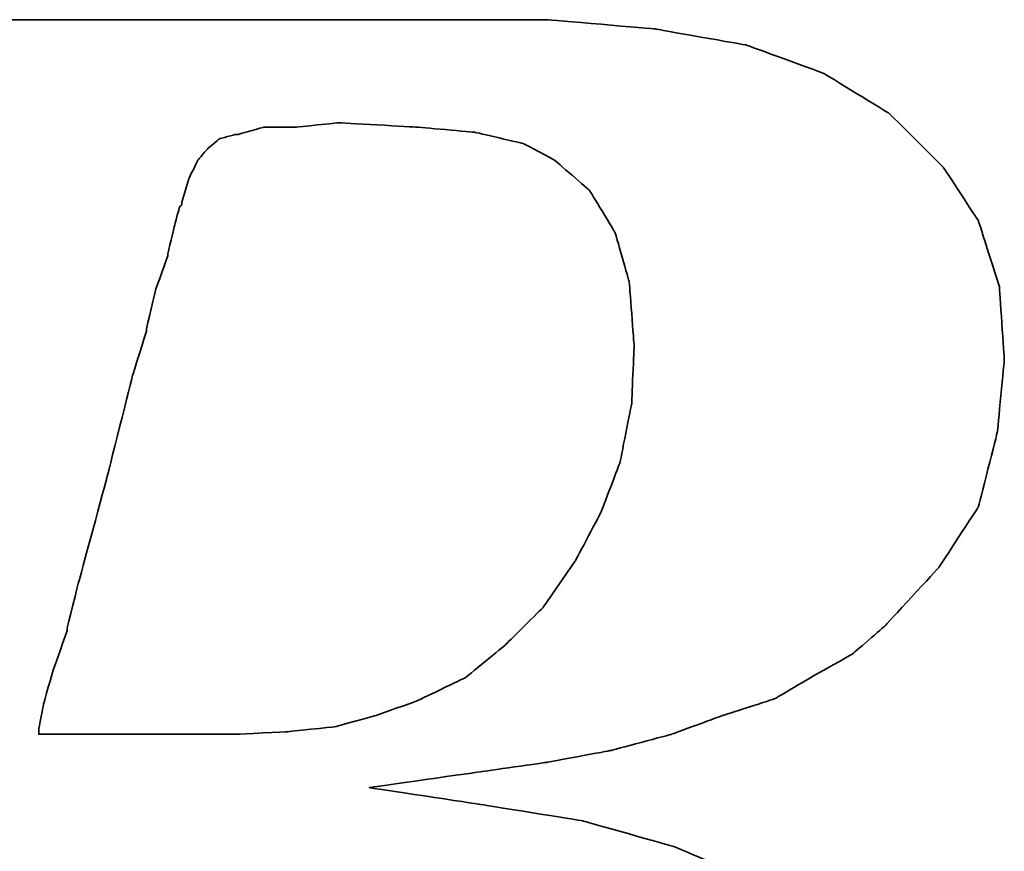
# Model space of a CAD drawing. Header units: millimetres. Extents: x 8 to 901, y 244 to 577.
# Tile 31 of 52: x 665.24 to 668.91, y 346.36 to 349.47. Entities that reach past the tile are written whole.
import ezdxf

# ---------------------------------------------------------------- set-up
doc = ezdxf.new("R2010")
doc.units = ezdxf.units.MM
doc.layers.add('DIM', color=4, linetype='CONTINUOUS')
doc.layers.add('layer 1', color=7, linetype='CONTINUOUS')

# ---------------------------------------------------------------- blocks, each defined once
blk = doc.blocks.new('TBI MOTION logo(完整正式版)')
at = {"layer": 'layer 1', "color": 22, "lineweight": 35}
for points, knots in [([(-64.65375, -6.86375), (-64.65375, -6.86375), (-64.84375, -7.29625), (-64.84375, -7.29625), (-64.84375, -7.29625), (-64.84375, -7.29625), (-64.86875, -7.34375), (-64.86875, -7.34375), (-64.86875, -7.34375), (-64.86875, -7.34375), (-64.86875, -7.36875), (-64.86875, -7.36875), (-64.86875, -7.36875), (-64.86875, -7.36875), (-65.15375, -7.65375), (-65.15375, -7.65375), (-65.15375, -7.65375), (-65.15375, -7.65375), (-65.17875, -7.65375), (-65.17875, -7.65375), (-65.17875, -7.65375), (-65.17875, -7.65375), (-65.20375, -7.67875), (-65.20375, -7.67875), (-65.20375, -7.67875), (-65.20375, -7.67875), (-65.58875, -7.87125), (-65.58875, -7.87125), (-65.58875, -7.87125), (-65.58875, -7.87125), (-65.63375, -7.87125), (-65.63375, -7.87125), (-65.63375, -7.87125), (-65.63375, -7.87125), (-65.65875, -7.89375), (-65.65875, -7.89375), (-65.65875, -7.89375), (-65.65875, -7.89375), (-66.09375, -7.94375), (-66.09375, -7.94375), (-66.09375, -7.94375), (-66.09375, -7.94375), (-66.11375, -7.94375), (-66.11375, -7.94375), (-66.11375, -7.94375), (-66.11375, -7.94375), (-66.16375, -7.94375), (-66.16375, -7.94375), (-66.16375, -7.94375), (-66.16375, -7.94375), (-66.30875, -7.94375), (-66.30875, -7.94375), (-66.30875, -7.94375), (-66.30875, -7.94375), (-66.69375, -7.94375), (-66.69375, -7.94375), (-66.69375, -7.94375), (-66.69375, -7.94375), (-67.07375, -7.94375), (-67.07375, -7.94375), (-67.07375, -7.94375), (-67.07375, -7.94375), (-67.12375, -7.94375), (-67.12375, -7.94375), (-67.12375, -7.94375), (-67.12375, -7.94375), (-67.12375, -7.96625), (-67.12375, -7.96625), (-67.12375, -7.96625), (-67.12375, -7.96625), (-67.14875, -7.99125), (-67.14875, -7.99125), (-67.14875, -7.99125), (-67.14875, -7.99125), (-67.24375, -8.34875), (-67.24375, -8.34875), (-67.24375, -8.34875), (-67.24375, -8.34875), (-67.31375, -8.68625), (-67.31375, -8.68625), (-67.31375, -8.68625), (-67.31375, -8.68625), (-67.26875, -8.68625), (-67.26875, -8.68625), (-67.26875, -8.68625), (-67.26875, -8.68625), (-67.07375, -8.68625), (-67.07375, -8.68625), (-67.07375, -8.68625), (-67.07375, -8.68625), (-66.54875, -8.68625), (-66.54875, -8.68625), (-66.54875, -8.68625), (-66.54875, -8.68625), (-65.82625, -8.68625), (-65.82625, -8.68625), (-65.82625, -8.68625), (-65.82625, -8.68625), (-65.01375, -8.68625), (-65.01375, -8.68625), (-65.01375, -8.68625), (-65.01375, -8.68625), (-64.05375, -8.68625), (-64.05375, -8.68625), (-64.05375, -8.68625), (-64.05375, -8.68625), (-62.08375, -8.68625), (-62.08375, -8.68625), (-62.08375, -8.68625), (-62.08375, -8.68625), (-60.06875, -8.68625), (-60.06875, -8.68625), (-60.06875, -8.68625), (-60.06875, -8.68625), (-59.10875, -8.68625), (-59.10875, -8.68625), (-59.10875, -8.68625), (-59.10875, -8.68625), (-58.29375, -8.68625), (-58.29375, -8.68625), (-58.29375, -8.68625), (-58.29375, -8.68625), (-57.57375, -8.68625), (-57.57375, -8.68625), (-57.57375, -8.68625), (-57.57375, -8.68625), (-57.04875, -8.68625), (-57.04875, -8.68625), (-57.04875, -8.68625), (-57.04875, -8.68625), (-56.85375, -8.68625), (-56.85375, -8.68625), (-56.85375, -8.68625), (-56.85375, -8.68625), (-56.70875, -8.68625), (-56.70875, -8.68625), (-56.70875, -8.68625), (-56.70875, -8.68625), (-56.61375, -8.68625), (-56.61375, -8.68625), (-56.61375, -8.68625), (-56.61375, -8.68625), (-56.56875, -8.68625), (-56.56875, -8.68625), (-56.56875, -8.68625), (-56.56875, -8.68625), (-55.65375, -8.63875), (-55.65375, -8.63875), (-55.65375, -8.63875), (-55.65375, -8.63875), (-54.76875, -8.51875), (-54.76875, -8.51875), (-54.76875, -8.51875), (-54.76875, -8.51875), (-53.90375, -8.30375), (-53.90375, -8.30375), (-53.90375, -8.30375), (-53.90375, -8.30375), (-53.08875, -8.03875), (-53.08875, -8.03875), (-53.08875, -8.03875), (-53.08875, -8.03875), (-52.34375, -7.65375), (-52.34375, -7.65375), (-52.34375, -7.65375), (-52.34375, -7.65375), (-51.69875, -7.29625), (-51.69875, -7.29625), (-51.69875, -7.29625), (-51.69875, -7.29625), (-51.21875, -6.91125), (-51.21875, -6.91125), (-51.21875, -6.91125), (-51.21875, -6.91125), (-50.83375, -6.50375), (-50.83375, -6.50375), (-50.83375, -6.50375), (-50.83375, -6.50375), (-50.44875, -5.94875), (-50.44875, -5.94875), (-50.44875, -5.94875), (-50.44875, -5.94875), (-50.13875, -5.30375), (-50.13875, -5.30375), (-50.13875, -5.30375), (-50.13875, -5.30375), (-49.99375, -4.65375), (-49.99375, -4.65375), (-49.99375, -4.65375), (-49.99375, -4.65375), (-49.92375, -3.98375), (-49.92375, -3.98375), (-49.92375, -3.98375), (-49.92375, -3.98375), (-49.99375, -3.19374), (-49.99375, -3.19374), (-49.99375, -3.19374), (-49.99375, -3.19374), (-50.23374, -2.44874), (-50.23374, -2.44874), (-50.23374, -2.44874), (-50.23374, -2.44874), (-50.59375, -1.87374), (-50.59375, -1.87374), (-50.59375, -1.87374), (-50.59375, -1.87374), (-51.09875, -1.31874), (-51.09875, -1.31874), (-51.09875, -1.31874), (-51.09875, -1.31874), (-51.74375, -0.81875), (-51.74375, -0.81875), (-51.74375, -0.81875), (-51.74375, -0.81875), (-52.53875, -0.48125), (-52.53875, -0.48125), (-52.53875, -0.48125), (-52.53875, -0.48125), (-53.47375, -0.21875), (-53.47375, -0.21875), (-53.47375, -0.21875), (-53.47375, -0.21875), (-54.52875, -0.04874), (-54.52875, -0.04874), (-54.52875, -0.04874), (-54.52875, -0.04874), (-55.65375, 0.12125), (-55.65375, 0.12125), (-55.65375, 0.12125), (-55.65375, 0.12125), (-54.50375, 0.28624), (-54.50375, 0.28624), (-54.50375, 0.28624), (-54.50375, 0.28624), (-53.83375, 0.38124), (-53.83375, 0.38124), (-53.83375, 0.38124), (-53.83375, 0.38124), (-53.18375, 0.50125), (-53.18375, 0.50125), (-53.18375, 0.50125), (-53.18375, 0.50125), (-52.55875, 0.66874), (-52.55875, 0.66874), (-52.55875, 0.66874), (-52.55875, 0.66874), (-52.03375, 0.86124), (-52.03375, 0.86124), (-52.03375, 0.86124), (-52.03375, 0.86124), (-51.50374, 1.03124), (-51.50374, 1.03124), (-51.50374, 1.03124), (-51.50374, 1.03124), (-51.09875, 1.27125), (-51.09875, 1.27125), (-51.09875, 1.27125), (-51.09875, 1.27125), (-50.71375, 1.48624), (-50.71375, 1.48624), (-50.71375, 1.48624), (-50.71375, 1.48624), (-50.37625, 1.77625), (-50.37625, 1.77625), (-50.37625, 1.77625), (-50.37625, 1.77625), (-49.82375, 2.37625), (-49.82375, 2.37625), (-49.82375, 2.37625), (-49.82375, 2.37625), (-49.41875, 2.99625), (-49.41875, 2.99625), (-49.41875, 2.99625), (-49.41875, 2.99625), (-49.22375, 3.76625), (-49.22375, 3.76625), (-49.22375, 3.76625), (-49.22375, 3.76625), (-49.15375, 4.50874), (-49.15375, 4.50874), (-49.15375, 4.50874), (-49.15375, 4.50874), (-49.20375, 5.25125), (-49.20375, 5.25125), (-49.20375, 5.25125), (-49.20375, 5.25125), (-49.41875, 5.92625), (-49.41875, 5.92625), (-49.41875, 5.92625), (-49.41875, 5.92625), (-49.77875, 6.47625), (-49.77875, 6.47625), (-49.77875, 6.47625), (-49.77875, 6.47625), (-50.33125, 7.02624), (-50.33125, 7.02624), (-50.33125, 7.02624), (-50.33125, 7.02624), (-51.00125, 7.43625), (-51.00125, 7.43625), (-51.00125, 7.43625), (-51.00125, 7.43625), (-51.79375, 7.72625), (-51.79375, 7.72625), (-51.79375, 7.72625), (-51.79375, 7.72625), (-52.72875, 7.89124), (-52.72875, 7.89124), (-52.72875, 7.89124), (-52.72875, 7.89124), (-53.83375, 7.98625), (-53.83375, 7.98625), (-53.83375, 7.98625), (-53.83375, 7.98625), (-53.92875, 7.98625), (-53.92875, 7.98625), (-53.92875, 7.98625), (-53.92875, 7.98625), (-54.26375, 7.98625), (-54.26375, 7.98625), (-54.26375, 7.98625), (-54.26375, 7.98625), (-54.74375, 7.98625), (-54.74375, 7.98625), (-54.74375, 7.98625), (-54.74375, 7.98625), (-55.36875, 7.98625), (-55.36875, 7.98625), (-55.36875, 7.98625), (-55.36875, 7.98625), (-56.13375, 7.98625), (-56.13375, 7.98625), (-56.13375, 7.98625), (-56.13375, 7.98625), (-56.94875, 7.98625), (-56.94875, 7.98625), (-56.94875, 7.98625), (-56.94875, 7.98625), (-58.77625, 7.98625), (-58.77625, 7.98625), (-58.77625, 7.98625), (-58.77625, 7.98625), (-60.59875, 7.98625), (-60.59875, 7.98625), (-60.59875, 7.98625), (-60.59875, 7.98625), (-61.41375, 7.98625), (-61.41375, 7.98625), (-61.41375, 7.98625), (-61.41375, 7.98625), (-62.17875, 7.98625), (-62.17875, 7.98625), (-62.17875, 7.98625), (-62.17875, 7.98625), (-62.80375, 7.98625), (-62.80375, 7.98625), (-62.80375, 7.98625), (-62.80375, 7.98625), (-63.30625, 7.98625), (-63.30625, 7.98625), (-63.30625, 7.98625), (-63.30625, 7.98625), (-63.57375, 7.98625), (-63.57375, 7.98625), (-63.57375, 7.98625), (-63.57375, 7.98625), (-63.57375, 7.96375), (-63.57375, 7.96375), (-63.57375, 7.96375), (-63.57375, 7.96375), (-63.59875, 7.94125), (-63.59875, 7.94125), (-63.59875, 7.94125), (-63.59875, 7.94125), (-63.69375, 7.55625), (-63.69375, 7.55625), (-63.69375, 7.55625), (-63.69375, 7.55625), (-63.76375, 7.24624), (-63.76375, 7.24624), (-63.76375, 7.24624), (-63.76375, 7.24624), (-63.23875, 7.24624), (-63.23875, 7.24624), (-63.23875, 7.24624), (-63.23875, 7.24624), (-62.75875, 7.24624), (-62.75875, 7.24624), (-62.75875, 7.24624), (-62.75875, 7.24624), (-62.61125, 7.24624), (-62.61125, 7.24624), (-62.61125, 7.24624), (-62.61125, 7.24624), (-62.56625, 7.24624), (-62.56625, 7.24624), (-62.56625, 7.24624), (-62.56625, 7.24624), (-62.22875, 7.24624), (-62.22875, 7.24624), (-62.22875, 7.24624), (-62.22875, 7.24624), (-62.20375, 7.24624), (-62.20375, 7.24624), (-62.20375, 7.24624), (-62.20375, 7.24624), (-62.17875, 7.21875), (-62.17875, 7.21875), (-62.17875, 7.21875), (-62.17875, 7.21875), (-61.96375, 7.17125), (-61.96375, 7.17125), (-61.96375, 7.17125), (-61.96375, 7.17125), (-61.72375, 7.12624), (-61.72375, 7.12624), (-61.72375, 7.12624), (-61.72375, 7.12624), (-61.70375, 7.12624), (-61.70375, 7.12624), (-61.70375, 7.12624), (-61.70375, 7.12624), (-61.55875, 7.07624), (-61.55875, 7.07624), (-61.55875, 7.07624), (-61.55875, 7.07624), (-61.50875, 7.07624), (-61.50875, 7.07624), (-61.50875, 7.07624), (-61.50875, 7.07624), (-61.48375, 7.02624), (-61.48375, 7.02624), (-61.48375, 7.02624), (-61.48375, 7.02624), (-61.31875, 6.83375), (-61.31875, 6.83375), (-61.31875, 6.83375), (-61.31875, 6.83375), (-61.29375, 6.81125), (-61.29375, 6.81125), (-61.29375, 6.81125), (-61.29375, 6.81125), (-61.29375, 6.78625), (-61.29375, 6.78625), (-61.29375, 6.78625), (-61.29375, 6.78625), (-61.19875, 6.50124), (-61.19875, 6.50124), (-61.19875, 6.50124), (-61.19875, 6.50124), (-61.17375, 6.45124), (-61.17375, 6.45124), (-61.17375, 6.45124), (-61.17375, 6.45124), (-61.19875, 6.40625), (-61.19875, 6.40625), (-61.19875, 6.40625), (-61.19875, 6.40625), (-61.26875, 5.99624), (-61.26875, 5.99624), (-61.26875, 5.99624), (-61.26875, 5.99624), (-61.26875, 5.85125), (-61.26875, 5.85125), (-61.26875, 5.85125), (-61.26875, 5.85125), (-61.26875, 5.82625), (-61.26875, 5.82625), (-61.26875, 5.82625), (-61.26875, 5.82625), (-61.29375, 5.80625), (-61.29375, 5.80625), (-61.29375, 5.80625), (-61.29375, 5.80625), (-61.34125, 5.66125), (-61.34125, 5.66125), (-61.34125, 5.66125), (-61.34125, 5.66125), (-61.41375, 5.44625), (-61.41375, 5.44625), (-61.41375, 5.44625), (-61.41375, 5.44625), (-61.48375, 5.15625), (-61.48375, 5.15625), (-61.48375, 5.15625), (-61.48375, 5.15625), (-61.58375, 4.82124), (-61.58375, 4.82124), (-61.58375, 4.82124), (-61.58375, 4.82124), (-61.79875, 4.00375), (-61.79875, 4.00375), (-61.79875, 4.00375), (-61.79875, 4.00375), (-62.05875, 2.99625), (-62.05875, 2.99625), (-62.05875, 2.99625), (-62.05875, 2.99625), (-62.34875, 1.91625), (-62.34875, 1.91625), (-62.34875, 1.91625), (-62.34875, 1.91625), (-62.97375, -0.41124), (-62.97375, -0.41124), (-62.97375, -0.41124), (-62.97375, -0.41124), (-63.59875, -2.75875), (-63.59875, -2.75875), (-63.59875, -2.75875), (-63.59875, -2.75875), (-63.88375, -3.86374), (-63.88375, -3.86374), (-63.88375, -3.86374), (-63.88375, -3.86374), (-64.14875, -4.82374), (-64.14875, -4.82374), (-64.14875, -4.82374), (-64.14875, -4.82374), (-64.36375, -5.64125), (-64.36375, -5.64125), (-64.36375, -5.64125), (-64.36375, -5.64125), (-64.43625, -5.97625), (-64.43625, -5.97625), (-64.43625, -5.97625), (-64.43625, -5.97625), (-64.50875, -6.28625), (-64.50875, -6.28625), (-64.50875, -6.28625), (-64.50875, -6.28625), (-64.50875, -6.30875), (-64.50875, -6.30875), (-64.50875, -6.30875), (-64.50875, -6.30875), (-64.57875, -6.50375), (-64.57875, -6.50375), (-64.57875, -6.50375), (-64.57875, -6.50375), (-64.62875, -6.69625), (-64.62875, -6.69625), (-64.62875, -6.69625), (-64.62875, -6.69625), (-64.62875, -6.76875), (-64.62875, -6.76875), (-64.62875, -6.76875), (-64.62875, -6.76875), (-64.62875, -6.81375), (-64.62875, -6.81375), (-64.62875, -6.81375), (-64.62875, -6.81375), (-64.62875, -6.83875), (-64.62875, -6.83875), (-64.62875, -6.83875), (-64.62875, -6.83875), (-64.65375, -6.86375), (-64.65375, -6.86375)], [0, 0, 0, 0, 0.00719424, 0.00719424, 0.00719424, 0.00719425, 0.01438849, 0.01438849, 0.01438849, 0.0143885, 0.02158273, 0.02158273, 0.02158273, 0.02158274, 0.02877698, 0.02877698, 0.02877698, 0.02877699, 0.03597122, 0.03597122, 0.03597122, 0.03597123, 0.04316547, 0.04316547, 0.04316547, 0.04316548, 0.05035971, 0.05035971, 0.05035971, 0.05035972, 0.05755396, 0.05755396, 0.05755396, 0.05755397, 0.0647482, 0.0647482, 0.0647482, 0.06474821, 0.07194245, 0.07194245, 0.07194245, 0.07194246, 0.07913669, 0.07913669, 0.07913669, 0.0791367, 0.08633094, 0.08633094, 0.08633094, 0.08633095, 0.09352518, 0.09352518, 0.09352518, 0.09352519, 0.10071942, 0.10071942, 0.10071942, 0.10071943, 0.10791367, 0.10791367, 0.10791367, 0.10791368, 0.11510791, 0.11510791, 0.11510791, 0.11510792, 0.12230216, 0.12230216, 0.12230216, 0.12230217, 0.1294964, 0.1294964, 0.1294964, 0.12949641, 0.13669065, 0.13669065, 0.13669065, 0.13669066, 0.14388489, 0.14388489, 0.14388489, 0.1438849, 0.15107914, 0.15107914, 0.15107914, 0.15107915, 0.15827338, 0.15827338, 0.15827338, 0.15827339, 0.16546763, 0.16546763, 0.16546763, 0.16546764, 0.17266187, 0.17266187, 0.17266187, 0.17266188, 0.17985612, 0.17985612, 0.17985612, 0.17985613, 0.18705036, 0.18705036, 0.18705036, 0.18705037, 0.1942446, 0.1942446, 0.1942446, 0.19424461, 0.20143885, 0.20143885, 0.20143885, 0.20143886, 0.20863309, 0.20863309, 0.20863309, 0.2086331, 0.21582734, 0.21582734, 0.21582734, 0.21582735, 0.22302158, 0.22302158, 0.22302158, 0.22302159, 0.23021583, 0.23021583, 0.23021583, 0.23021584, 0.23741007, 0.23741007, 0.23741007, 0.23741008, 0.24460432, 0.24460432, 0.24460432, 0.24460433, 0.25179856, 0.25179856, 0.25179856, 0.25179857, 0.25899281, 0.25899281, 0.25899281, 0.25899282, 0.26618705, 0.26618705, 0.26618705, 0.26618706, 0.27338129, 0.27338129, 0.27338129, 0.2733813, 0.28057554, 0.28057554, 0.28057554, 0.28057555, 0.28776978, 0.28776978, 0.28776978, 0.28776979, 0.29496403, 0.29496403, 0.29496403, 0.29496404, 0.30215827, 0.30215827, 0.30215827, 0.30215828, 0.30935252, 0.30935252, 0.30935252, 0.30935253, 0.31654676, 0.31654676, 0.31654676, 0.31654677, 0.32374101, 0.32374101, 0.32374101, 0.32374102, 0.33093525, 0.33093525, 0.33093525, 0.33093526, 0.3381295, 0.3381295, 0.3381295, 0.33812951, 0.34532374, 0.34532374, 0.34532374, 0.34532375, 0.35251799, 0.35251799, 0.35251799, 0.352518, 0.35971223, 0.35971223, 0.35971223, 0.35971224, 0.36690647, 0.36690647, 0.36690647, 0.36690648, 0.37410072, 0.37410072, 0.37410072, 0.37410073, 0.38129496, 0.38129496, 0.38129496, 0.38129497, 0.38848921, 0.38848921, 0.38848921, 0.38848922, 0.39568345, 0.39568345, 0.39568345, 0.39568346, 0.4028777, 0.4028777, 0.4028777, 0.40287771, 0.41007194, 0.41007194, 0.41007194, 0.41007195, 0.41726619, 0.41726619, 0.41726619, 0.4172662, 0.42446043, 0.42446043, 0.42446043, 0.42446044, 0.43165468, 0.43165468, 0.43165468, 0.43165469, 0.43884892, 0.43884892, 0.43884892, 0.43884893, 0.44604317, 0.44604317, 0.44604317, 0.44604318, 0.45323741, 0.45323741, 0.45323741, 0.45323742, 0.46043165, 0.46043165, 0.46043165, 0.46043166, 0.4676259, 0.4676259, 0.4676259, 0.46762591, 0.47482014, 0.47482014, 0.47482014, 0.47482015, 0.48201439, 0.48201439, 0.48201439, 0.4820144, 0.48920863, 0.48920863, 0.48920863, 0.48920864, 0.49640288, 0.49640288, 0.49640288, 0.49640289, 0.50359712, 0.50359712, 0.50359712, 0.50359713, 0.51079137, 0.51079137, 0.51079137, 0.51079138, 0.51798561, 0.51798561, 0.51798561, 0.51798562, 0.52517986, 0.52517986, 0.52517986, 0.52517987, 0.5323741, 0.5323741, 0.5323741, 0.53237411, 0.53956835, 0.53956835, 0.53956835, 0.53956836, 0.54676259, 0.54676259, 0.54676259, 0.5467626, 0.55395683, 0.55395683, 0.55395683, 0.55395684, 0.56115108, 0.56115108, 0.56115108, 0.56115109, 0.56834532, 0.56834532, 0.56834532, 0.56834533, 0.57553957, 0.57553957, 0.57553957, 0.57553958, 0.58273381, 0.58273381, 0.58273381, 0.58273382, 0.58992806, 0.58992806, 0.58992806, 0.58992807, 0.5971223, 0.5971223, 0.5971223, 0.59712231, 0.60431655, 0.60431655, 0.60431655, 0.60431656, 0.61151079, 0.61151079, 0.61151079, 0.6115108, 0.61870504, 0.61870504, 0.61870504, 0.61870505, 0.62589928, 0.62589928, 0.62589928, 0.62589929, 0.63309353, 0.63309353, 0.63309353, 0.63309354, 0.64028777, 0.64028777, 0.64028777, 0.64028778, 0.64748201, 0.64748201, 0.64748201, 0.64748202, 0.65467626, 0.65467626, 0.65467626, 0.65467627, 0.6618705, 0.6618705, 0.6618705, 0.66187051, 0.66906475, 0.66906475, 0.66906475, 0.66906476, 0.67625899, 0.67625899, 0.67625899, 0.676259, 0.68345324, 0.68345324, 0.68345324, 0.68345325, 0.69064748, 0.69064748, 0.69064748, 0.69064749, 0.69784173, 0.69784173, 0.69784173, 0.69784174, 0.70503597, 0.70503597, 0.70503597, 0.70503598, 0.71223022, 0.71223022, 0.71223022, 0.71223023, 0.71942446, 0.71942446, 0.71942446, 0.71942447, 0.72661871, 0.72661871, 0.72661871, 0.72661872, 0.73381295, 0.73381295, 0.73381295, 0.73381296, 0.74100719, 0.74100719, 0.74100719, 0.7410072, 0.74820144, 0.74820144, 0.74820144, 0.74820145, 0.75539568, 0.75539568, 0.75539568, 0.75539569, 0.76258993, 0.76258993, 0.76258993, 0.76258994, 0.76978417, 0.76978417, 0.76978417, 0.76978418, 0.77697842, 0.77697842, 0.77697842, 0.77697843, 0.78417266, 0.78417266, 0.78417266, 0.78417267, 0.79136691, 0.79136691, 0.79136691, 0.79136692, 0.79856115, 0.79856115, 0.79856115, 0.79856116, 0.8057554, 0.8057554, 0.8057554, 0.80575541, 0.81294964, 0.81294964, 0.81294964, 0.81294965, 0.82014388, 0.82014388, 0.82014388, 0.82014389, 0.82733813, 0.82733813, 0.82733813, 0.82733814, 0.83453237, 0.83453237, 0.83453237, 0.83453238, 0.84172662, 0.84172662, 0.84172662, 0.84172663, 0.84892086, 0.84892086, 0.84892086, 0.84892087, 0.85611511, 0.85611511, 0.85611511, 0.85611512, 0.86330935, 0.86330935, 0.86330935, 0.86330936, 0.8705036, 0.8705036, 0.8705036, 0.87050361, 0.87769784, 0.87769784, 0.87769784, 0.87769785, 0.88489209, 0.88489209, 0.88489209, 0.8848921, 0.89208633, 0.89208633, 0.89208633, 0.89208634, 0.89928058, 0.89928058, 0.89928058, 0.89928059, 0.90647482, 0.90647482, 0.90647482, 0.90647483, 0.91366906, 0.91366906, 0.91366906, 0.91366907, 0.92086331, 0.92086331, 0.92086331, 0.92086332, 0.92805755, 0.92805755, 0.92805755, 0.92805756, 0.9352518, 0.9352518, 0.9352518, 0.93525181, 0.94244604, 0.94244604, 0.94244604, 0.94244605, 0.94964029, 0.94964029, 0.94964029, 0.9496403, 0.95683453, 0.95683453, 0.95683453, 0.95683454, 0.96402878, 0.96402878, 0.96402878, 0.96402879, 0.97122302, 0.97122302, 0.97122302, 0.97122303, 0.97841727, 0.97841727, 0.97841727, 0.97841728, 0.98561151, 0.98561151, 0.98561151, 0.98561152, 0.99280576, 0.99280576, 0.99280576, 0.99280577, 1, 1, 1, 1]), ([(-57.50375, 6.35625), (-57.50375, 6.35625), (-57.57375, 6.11625), (-57.57375, 6.11625), (-57.57375, 6.11625), (-57.57375, 6.11625), (-57.57375, 6.09125), (-57.57375, 6.09125), (-57.57375, 6.09125), (-57.57375, 6.09125), (-57.59875, 6.06625), (-57.59875, 6.06625), (-57.59875, 6.06625), (-57.59875, 6.06625), (-57.64875, 5.87625), (-57.64875, 5.87625), (-57.64875, 5.87625), (-57.64875, 5.87625), (-57.71875, 5.58875), (-57.71875, 5.58875), (-57.71875, 5.58875), (-57.71875, 5.58875), (-57.71875, 5.56625), (-57.71875, 5.56625), (-57.71875, 5.56625), (-57.71875, 5.56625), (-57.83875, 5.23125), (-57.83875, 5.23125), (-57.83875, 5.23125), (-57.83875, 5.23125), (-57.93625, 4.82124), (-57.93625, 4.82124), (-57.93625, 4.82124), (-57.93625, 4.82124), (-57.93625, 4.79624), (-57.93625, 4.79624), (-57.93625, 4.79624), (-57.93625, 4.79624), (-58.07875, 4.34125), (-58.07875, 4.34125), (-58.07875, 4.34125), (-58.07875, 4.34125), (-58.34375, 3.28625), (-58.34375, 3.28625), (-58.34375, 3.28625), (-58.34375, 3.28625), (-58.62875, 2.23124), (-58.62875, 2.23124), (-58.62875, 2.23124), (-58.62875, 2.23124), (-58.74875, 1.75125), (-58.74875, 1.75125), (-58.74875, 1.75125), (-58.74875, 1.75125), (-58.74875, 1.72625), (-58.74875, 1.72625), (-58.74875, 1.72625), (-58.74875, 1.72625), (-58.89375, 1.31625), (-58.89375, 1.31625), (-58.89375, 1.31625), (-58.89375, 1.31625), (-58.98875, 0.98124), (-58.98875, 0.98124), (-58.98875, 0.98124), (-58.98875, 0.98124), (-59.03875, 0.71625), (-59.03875, 0.71625), (-59.03875, 0.71625), (-59.03875, 0.71625), (-59.03875, 0.66874), (-59.03875, 0.66874), (-59.03875, 0.66874), (-59.03875, 0.66874), (-58.91875, 0.66874), (-58.91875, 0.66874), (-58.91875, 0.66874), (-58.91875, 0.66874), (-58.53375, 0.66874), (-58.53375, 0.66874), (-58.53375, 0.66874), (-58.53375, 0.66874), (-58.10375, 0.66874), (-58.10375, 0.66874), (-58.10375, 0.66874), (-58.10375, 0.66874), (-57.66875, 0.66874), (-57.66875, 0.66874), (-57.66875, 0.66874), (-57.66875, 0.66874), (-57.33375, 0.66874), (-57.33375, 0.66874), (-57.33375, 0.66874), (-57.33375, 0.66874), (-57.09375, 0.66874), (-57.09375, 0.66874), (-57.09375, 0.66874), (-57.09375, 0.66874), (-56.99875, 0.66874), (-56.99875, 0.66874), (-56.99875, 0.66874), (-56.99875, 0.66874), (-56.49375, 0.69374), (-56.49375, 0.69374), (-56.49375, 0.69374), (-56.49375, 0.69374), (-56.01375, 0.74374), (-56.01375, 0.74374), (-56.01375, 0.74374), (-56.01375, 0.74374), (-55.58375, 0.86124), (-55.58375, 0.86124), (-55.58375, 0.86124), (-55.58375, 0.86124), (-55.17375, 1.00624), (-55.17375, 1.00624), (-55.17375, 1.00624), (-55.17375, 1.00624), (-54.67375, 1.24625), (-54.67375, 1.24625), (-54.67375, 1.24625), (-54.67375, 1.24625), (-54.26375, 1.58124), (-54.26375, 1.58124), (-54.26375, 1.58124), (-54.26375, 1.58124), (-53.87875, 1.96374), (-53.87875, 1.96374), (-53.87875, 1.96374), (-53.87875, 1.96374), (-53.54375, 2.44625), (-53.54375, 2.44625), (-53.54375, 2.44625), (-53.54375, 2.44625), (-53.27875, 2.95125), (-53.27875, 2.95125), (-53.27875, 2.95125), (-53.27875, 2.95125), (-53.08875, 3.45124), (-53.08875, 3.45124), (-53.08875, 3.45124), (-53.08875, 3.45124), (-52.96875, 4.05124), (-52.96875, 4.05124), (-52.96875, 4.05124), (-52.96875, 4.05124), (-52.94375, 4.65125), (-52.94375, 4.65125), (-52.94375, 4.65125), (-52.94375, 4.65125), (-52.99375, 5.30125), (-52.99375, 5.30125), (-52.99375, 5.30125), (-52.99375, 5.30125), (-53.13875, 5.80625), (-53.13875, 5.80625), (-53.13875, 5.80625), (-53.13875, 5.80625), (-53.39875, 6.23625), (-53.39875, 6.23625), (-53.39875, 6.23625), (-53.39875, 6.23625), (-53.75875, 6.54875), (-53.75875, 6.54875), (-53.75875, 6.54875), (-53.75875, 6.54875), (-54.07375, 6.71625), (-54.07375, 6.71625), (-54.07375, 6.71625), (-54.07375, 6.71625), (-54.57375, 6.83375), (-54.57375, 6.83375), (-54.57375, 6.83375), (-54.57375, 6.83375), (-55.17375, 6.88625), (-55.17375, 6.88625), (-55.17375, 6.88625), (-55.17375, 6.88625), (-55.96875, 6.93125), (-55.96875, 6.93125), (-55.96875, 6.93125), (-55.96875, 6.93125), (-56.39875, 6.88625), (-56.39875, 6.88625), (-56.39875, 6.88625), (-56.39875, 6.88625), (-56.42125, 6.88625), (-56.42125, 6.88625), (-56.42125, 6.88625), (-56.42125, 6.88625), (-56.73375, 6.88625), (-56.73375, 6.88625), (-56.73375, 6.88625), (-56.73375, 6.88625), (-56.99875, 6.81125), (-56.99875, 6.81125), (-56.99875, 6.81125), (-56.99875, 6.81125), (-57.02375, 6.81125), (-57.02375, 6.81125), (-57.02375, 6.81125), (-57.02375, 6.81125), (-57.18875, 6.76625), (-57.18875, 6.76625), (-57.18875, 6.76625), (-57.18875, 6.76625), (-57.30875, 6.66625), (-57.30875, 6.66625), (-57.30875, 6.66625), (-57.30875, 6.66625), (-57.40875, 6.54875), (-57.40875, 6.54875), (-57.40875, 6.54875), (-57.40875, 6.54875), (-57.50375, 6.35625), (-57.50375, 6.35625)], [0, 0, 0, 0, 0.01851852, 0.01851852, 0.01851852, 0.01851853, 0.03703704, 0.03703704, 0.03703704, 0.03703705, 0.05555556, 0.05555556, 0.05555556, 0.05555557, 0.07407407, 0.07407407, 0.07407407, 0.07407408, 0.09259259, 0.09259259, 0.09259259, 0.0925926, 0.11111111, 0.11111111, 0.11111111, 0.11111112, 0.12962963, 0.12962963, 0.12962963, 0.12962964, 0.14814815, 0.14814815, 0.14814815, 0.14814816, 0.16666667, 0.16666667, 0.16666667, 0.16666668, 0.18518519, 0.18518519, 0.18518519, 0.1851852, 0.2037037, 0.2037037, 0.2037037, 0.20370371, 0.22222222, 0.22222222, 0.22222222, 0.22222223, 0.24074074, 0.24074074, 0.24074074, 0.24074075, 0.25925926, 0.25925926, 0.25925926, 0.25925927, 0.27777778, 0.27777778, 0.27777778, 0.27777779, 0.2962963, 0.2962963, 0.2962963, 0.29629631, 0.31481481, 0.31481481, 0.31481481, 0.31481482, 0.33333333, 0.33333333, 0.33333333, 0.33333334, 0.35185185, 0.35185185, 0.35185185, 0.35185186, 0.37037037, 0.37037037, 0.37037037, 0.37037038, 0.38888889, 0.38888889, 0.38888889, 0.3888889, 0.40740741, 0.40740741, 0.40740741, 0.40740742, 0.42592593, 0.42592593, 0.42592593, 0.42592594, 0.44444444, 0.44444444, 0.44444444, 0.44444445, 0.46296296, 0.46296296, 0.46296296, 0.46296297, 0.48148148, 0.48148148, 0.48148148, 0.48148149, 0.5, 0.5, 0.5, 0.50000001, 0.51851852, 0.51851852, 0.51851852, 0.51851853, 0.53703704, 0.53703704, 0.53703704, 0.53703705, 0.55555556, 0.55555556, 0.55555556, 0.55555557, 0.57407407, 0.57407407, 0.57407407, 0.57407408, 0.59259259, 0.59259259, 0.59259259, 0.5925926, 0.61111111, 0.61111111, 0.61111111, 0.61111112, 0.62962963, 0.62962963, 0.62962963, 0.62962964, 0.64814815, 0.64814815, 0.64814815, 0.64814816, 0.66666667, 0.66666667, 0.66666667, 0.66666668, 0.68518519, 0.68518519, 0.68518519, 0.6851852, 0.7037037, 0.7037037, 0.7037037, 0.70370371, 0.72222222, 0.72222222, 0.72222222, 0.72222223, 0.74074074, 0.74074074, 0.74074074, 0.74074075, 0.75925926, 0.75925926, 0.75925926, 0.75925927, 0.77777778, 0.77777778, 0.77777778, 0.77777779, 0.7962963, 0.7962963, 0.7962963, 0.79629631, 0.81481481, 0.81481481, 0.81481481, 0.81481482, 0.83333333, 0.83333333, 0.83333333, 0.83333334, 0.85185185, 0.85185185, 0.85185185, 0.85185186, 0.87037037, 0.87037037, 0.87037037, 0.87037038, 0.88888889, 0.88888889, 0.88888889, 0.8888889, 0.90740741, 0.90740741, 0.90740741, 0.90740742, 0.92592593, 0.92592593, 0.92592593, 0.92592594, 0.94444444, 0.94444444, 0.94444444, 0.94444445, 0.96296296, 0.96296296, 0.96296296, 0.96296297, 0.98148148, 0.98148148, 0.98148148, 0.98148149, 1, 1, 1, 1])]:
    blk.add_open_spline(points, degree=3, knots=knots, dxfattribs=at)

msp = doc.modelspace()

# ---------------------------------------------------------------- block references
at = {"layer": 'DIM', "color": 7, "xscale": 0.3648685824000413, "yscale": 0.3648685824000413, "zscale": 0.3648685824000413}
msp.add_blockref('TBI MOTION logo(完整正式版)', (686.8486, 346.5515), dxfattribs=at)

doc.saveas('drawing.dxf')
